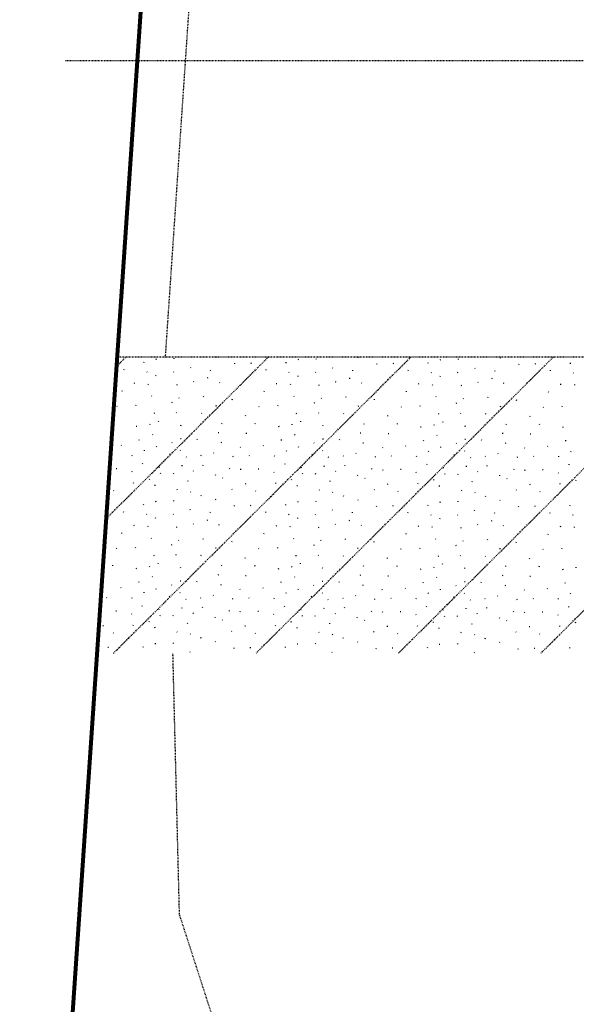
# Model space of a CAD drawing. Extents: x -2 to 388770, y -4 to 106632.
# Tile 5 of 13: x 387918 to 387993, y 100009 to 100142. Entities that reach past the tile are written whole.
import ezdxf

# ---------------------------------------------------------------- set-up
doc = ezdxf.new("R2010")
doc.units = 0
doc.header["$MEASUREMENT"] = 0
doc.linetypes.add('Eease', pattern=[0.4, 0.075, -0.05, 0.15, -0.05, 0.075])
doc.linetypes.add('Epl', pattern=[0.775, 0.325, -0.05, 0.025, -0.05, 0.325])
for name, color, linetype, lineweight in [('P_RW_EasementPerm', 2, 'Eease', 30), ('P_RW_EasementTemp', 2, 'Eease', 25), ('P_RW_PropertyLine', 2, 'Epl', 25), ('P_RW_Proposed', 1, 'Continuous', 80)]:
    doc.layers.add(name, color=color, linetype=linetype, lineweight=lineweight)

msp = doc.modelspace()

# ---------------------------------------------------------------- linework, layer by layer
at = {"layer": 'P_RW_EasementPerm'}
for p, q in [((387931.28, 100095.12), (387932.56, 100096.4)), ((387936.65, 100096.07), (387936.55, 100096.05)), ((387937.68, 100082.33), (387951.81, 100096.4)), ((387939.05, 100096.12), (387939.08, 100096.22)), ((387944.75, 100096.32), (387944.7, 100096.37)), ((387956.88, 100082.29), (387971.06, 100096.41)), ((387958.25, 100096.07), (387958.28, 100096.17)), ((387963.95, 100096.27), (387963.9, 100096.32)), ((387976.08, 100082.24), (387990.32, 100096.42)), ((387977.45, 100096.03), (387977.48, 100096.13)), ((387983.15, 100096.23), (387983.1, 100096.28)), ((387932.27, 100094.65), (387932.3, 100094.75)), ((387934.97, 100095.62), (387935, 100095.72)), ((387941.31, 100094.93), (387941.26, 100094.98)), ((387947.23, 100095.45), (387947.27, 100095.55)), ((387949.48, 100095.53), (387949.37, 100095.51)), ((387954.17, 100095.57), (387954.2, 100095.67)), ((387955.85, 100096.03), (387955.75, 100096)), ((387960.51, 100094.89), (387960.46, 100094.94)), ((387966.43, 100095.4), (387966.47, 100095.5)), ((387968.68, 100095.49), (387968.57, 100095.46)), ((387973.37, 100095.53), (387973.4, 100095.63)), ((387975.05, 100095.98), (387974.95, 100095.96)), ((387979.71, 100094.84), (387979.66, 100094.89)), ((387985.63, 100095.36), (387985.67, 100095.46)), ((387987.88, 100095.44), (387987.77, 100095.42)), ((387992.57, 100095.48), (387992.6, 100095.58)), ((387935.41, 100094.34), (387935.36, 100094.39)), ((387936.59, 100093.82), (387936.63, 100093.92)), ((387939, 100094.33), (387938.95, 100094.38)), ((387943.61, 100093.55), (387943.51, 100093.53)), ((387943.97, 100094.58), (387944.01, 100094.67)), ((387951.47, 100094.6), (387951.5, 100094.7)), ((387954.61, 100094.3), (387954.56, 100094.35)), ((387955.79, 100093.77), (387955.83, 100093.87)), ((387958.2, 100094.28), (387958.15, 100094.33)), ((387962.81, 100093.5), (387962.71, 100093.48)), ((387963.17, 100094.53), (387963.21, 100094.63)), ((387970.67, 100094.56), (387970.7, 100094.66)), ((387973.81, 100094.25), (387973.76, 100094.3)), ((387974.99, 100093.73), (387975.03, 100093.83)), ((387977.4, 100094.24), (387977.35, 100094.29)), ((387982.01, 100093.46), (387981.91, 100093.44)), ((387982.37, 100094.49), (387982.41, 100094.59)), ((387989.87, 100094.51), (387989.9, 100094.61)), ((387993.01, 100094.21), (387992.96, 100094.26)), ((387933.71, 100092.83), (387933.61, 100092.81)), ((387935.56, 100092.69), (387935.6, 100092.79)), ((387939.45, 100092.63), (387939.35, 100092.58)), ((387941.72, 100093.03), (387941.67, 100093.08)), ((387945.21, 100092.88), (387945.16, 100092.93)), ((387948.79, 100093.34), (387948.74, 100093.39)), ((387952.91, 100092.78), (387952.81, 100092.76)), ((387954.76, 100092.65), (387954.8, 100092.75)), ((387958.65, 100092.58), (387958.55, 100092.53)), ((387960.92, 100092.98), (387960.87, 100093.03)), ((387964.41, 100092.84), (387964.36, 100092.89)), ((387967.99, 100093.29), (387967.94, 100093.34)), ((387972.11, 100092.74), (387972.01, 100092.72)), ((387973.96, 100092.6), (387974, 100092.7)), ((387977.85, 100092.54), (387977.75, 100092.49)), ((387980.12, 100092.94), (387980.07, 100092.99)), ((387983.61, 100092.79), (387983.56, 100092.84)), ((387987.19, 100093.25), (387987.14, 100093.3)), ((387991.31, 100092.69), (387991.21, 100092.67)), ((387993.16, 100092.56), (387993.2, 100092.66)), ((387932.03, 100091.77), (387932.06, 100091.87)), ((387936.05, 100091.09), (387936, 100091.14)), ((387939.75, 100090.83), (387939.7, 100090.88)), ((387943.04, 100091), (387943.07, 100091.1)), ((387951.23, 100091.73), (387951.26, 100091.83)), ((387955.25, 100091.05), (387955.2, 100091.1)), ((387958.95, 100090.79), (387958.9, 100090.84)), ((387962.24, 100090.96), (387962.27, 100091.06)), ((387970.43, 100091.68), (387970.46, 100091.78)), ((387974.45, 100091), (387974.4, 100091.05)), ((387978.15, 100090.74), (387978.1, 100090.79)), ((387981.44, 100090.91), (387981.47, 100091.01)), ((387989.63, 100091.64), (387989.66, 100091.74)), ((387931.35, 100089.71), (387931.3, 100089.76)), ((387933.88, 100089.82), (387933.92, 100089.92)), ((387938.79, 100090.24), (387938.69, 100090.19)), ((387944.76, 100089.78), (387944.66, 100089.76)), ((387946.9, 100090.62), (387946.93, 100090.72)), ((387950.55, 100089.67), (387950.5, 100089.72)), ((387953.08, 100089.77), (387953.12, 100089.87)), ((387957.99, 100090.19), (387957.89, 100090.14)), ((387963.96, 100089.74), (387963.86, 100089.72)), ((387966.1, 100090.58), (387966.13, 100090.68)), ((387969.75, 100089.62), (387969.7, 100089.67)), ((387972.28, 100089.73), (387972.32, 100089.83)), ((387977.19, 100090.15), (387977.09, 100090.1)), ((387983.16, 100089.7), (387983.06, 100089.67)), ((387985.3, 100090.53), (387985.33, 100090.63)), ((387988.95, 100089.58), (387988.9, 100089.63)), ((387991.48, 100089.68), (387991.52, 100089.78)), ((387936.4, 100088.78), (387936.3, 100088.76)), ((387939.39, 100088.84), (387939.34, 100088.89)), ((387942.78, 100088.76), (387942.73, 100088.81)), ((387948.71, 100088.44), (387948.74, 100088.54)), ((387955.6, 100088.74), (387955.5, 100088.72)), ((387958.59, 100088.79), (387958.54, 100088.84)), ((387961.98, 100088.71), (387961.93, 100088.76)), ((387967.91, 100088.39), (387967.94, 100088.49)), ((387974.8, 100088.69), (387974.7, 100088.67)), ((387977.79, 100088.75), (387977.74, 100088.8)), ((387981.18, 100088.67), (387981.13, 100088.72)), ((387987.11, 100088.35), (387987.14, 100088.45)), ((387930.81, 100087.41), (387930.84, 100087.51)), ((387934.02, 100087.02), (387933.92, 100087)), ((387935.78, 100087.26), (387935.82, 100087.36)), ((387936.95, 100087.69), (387936.98, 100087.79)), ((387939.96, 100087.11), (387939.99, 100087.21)), ((387945.49, 100087.38), (387945.53, 100087.48)), ((387950.01, 100087.37), (387950.04, 100087.47)), ((387953.22, 100086.98), (387953.12, 100086.96)), ((387954.98, 100087.21), (387955.02, 100087.31)), ((387956.15, 100087.65), (387956.18, 100087.74)), ((387959.16, 100087.07), (387959.19, 100087.17)), ((387964.69, 100087.33), (387964.73, 100087.43)), ((387969.21, 100087.32), (387969.24, 100087.42)), ((387972.42, 100086.93), (387972.32, 100086.91)), ((387974.18, 100087.17), (387974.22, 100087.27)), ((387975.35, 100087.6), (387975.38, 100087.7)), ((387978.36, 100087.02), (387978.39, 100087.12)), ((387983.89, 100087.29), (387983.93, 100087.39)), ((387988.41, 100087.28), (387988.44, 100087.38)), ((387991.62, 100086.89), (387991.52, 100086.87)), ((387936.18, 100085.89), (387936.13, 100085.94)), ((387945.08, 100086.16), (387944.98, 100086.14)), ((387948.85, 100086.06), (387948.75, 100086.04)), ((387955.38, 100085.85), (387955.33, 100085.9)), ((387964.28, 100086.12), (387964.18, 100086.1)), ((387968.05, 100086.02), (387967.95, 100085.99)), ((387974.58, 100085.8), (387974.53, 100085.85)), ((387983.48, 100086.07), (387983.38, 100086.05)), ((387987.25, 100085.97), (387987.15, 100085.95)), ((387931.94, 100084.42), (387931.89, 100084.47)), ((387934.34, 100085.17), (387934.37, 100085.27)), ((387936.66, 100084.26), (387936.7, 100084.36)), ((387938.78, 100084.8), (387938.73, 100084.85)), ((387940.01, 100085.34), (387939.9, 100085.32)), ((387942.18, 100085.25), (387942.22, 100085.35)), ((387945.45, 100084.82), (387945.35, 100084.79)), ((387948.03, 100084.18), (387947.98, 100084.23)), ((387951.14, 100084.37), (387951.09, 100084.42)), ((387953.54, 100085.13), (387953.57, 100085.23)), ((387955.86, 100084.21), (387955.9, 100084.31)), ((387957.98, 100084.75), (387957.93, 100084.8)), ((387959.21, 100085.29), (387959.1, 100085.27)), ((387961.38, 100085.2), (387961.42, 100085.3)), ((387964.65, 100084.77), (387964.55, 100084.75)), ((387967.23, 100084.13), (387967.18, 100084.18)), ((387970.34, 100084.33), (387970.29, 100084.38)), ((387972.74, 100085.08), (387972.77, 100085.18)), ((387975.06, 100084.17), (387975.1, 100084.27)), ((387977.18, 100084.71), (387977.13, 100084.76)), ((387978.41, 100085.25), (387978.3, 100085.23)), ((387980.58, 100085.16), (387980.62, 100085.26)), ((387983.85, 100084.73), (387983.75, 100084.7)), ((387986.43, 100084.09), (387986.38, 100084.14)), ((387989.54, 100084.28), (387989.49, 100084.33)), ((387991.94, 100085.04), (387991.97, 100085.14)), ((387933.4, 100083.04), (387933.44, 100083.14)), ((387935.03, 100083.73), (387935.07, 100083.83)), ((387938.48, 100083.25), (387938.43, 100083.3)), ((387939.93, 100083.75), (387939.88, 100083.8)), ((387940.73, 100082.85), (387940.68, 100082.9)), ((387942.73, 100083.04), (387942.68, 100083.09)), ((387944.43, 100083.39), (387944.38, 100083.44)), ((387947.03, 100082.93), (387946.93, 100082.88)), ((387949.23, 100083.03), (387949.18, 100083.08)), ((387952.6, 100083), (387952.64, 100083.1)), ((387954.23, 100083.69), (387954.27, 100083.79)), ((387957.68, 100083.21), (387957.63, 100083.26)), ((387959.13, 100083.7), (387959.08, 100083.75)), ((387959.93, 100082.8), (387959.88, 100082.85)), ((387961.93, 100083), (387961.88, 100083.05)), ((387963.63, 100083.34), (387963.58, 100083.39)), ((387966.23, 100082.89), (387966.13, 100082.84)), ((387968.43, 100082.98), (387968.38, 100083.03)), ((387971.8, 100082.95), (387971.84, 100083.05)), ((387973.43, 100083.64), (387973.47, 100083.74)), ((387976.88, 100083.16), (387976.83, 100083.21)), ((387978.33, 100083.66), (387978.28, 100083.71)), ((387979.13, 100082.76), (387979.08, 100082.81)), ((387981.13, 100082.95), (387981.08, 100083)), ((387982.83, 100083.3), (387982.78, 100083.35)), ((387985.43, 100082.84), (387985.33, 100082.79)), ((387987.63, 100082.94), (387987.58, 100082.99)), ((387991, 100082.91), (387991.04, 100083.01)), ((387992.63, 100083.6), (387992.67, 100083.7)), ((387929.89, 100074.58), (387937.68, 100082.33)), ((387934.8, 100081.96), (387934.83, 100082.06)), ((387937.03, 100081.49), (387937.06, 100081.59)), ((387937.63, 100063.13), (387956.88, 100082.29)), ((387937.64, 100082.36), (387937.68, 100082.33)), ((387937.68, 100082.33), (387937.7, 100082.31)), ((387940.13, 100081.67), (387940.16, 100081.77)), ((387942.92, 100081.75), (387942.96, 100081.85)), ((387954, 100081.91), (387954.03, 100082.01)), ((387956.23, 100081.44), (387956.26, 100081.54)), ((387956.83, 100063.09), (387976.08, 100082.24)), ((387956.84, 100082.31), (387956.88, 100082.29)), ((387956.88, 100082.29), (387956.9, 100082.27)), ((387959.33, 100081.62), (387959.36, 100081.72)), ((387962.12, 100081.71), (387962.16, 100081.81)), ((387973.2, 100081.87), (387973.23, 100081.97)), ((387975.43, 100081.4), (387975.46, 100081.5)), ((387976.03, 100063.04), (387995.28, 100082.2)), ((387976.04, 100082.27), (387976.08, 100082.24)), ((387976.08, 100082.24), (387976.1, 100082.22)), ((387978.53, 100081.58), (387978.56, 100081.68)), ((387981.32, 100081.66), (387981.36, 100081.76)), ((387992.4, 100081.82), (387992.43, 100081.92)), ((387931.31, 100081.29), (387931.21, 100081.27)), ((387933.38, 100080.86), (387933.33, 100080.91)), ((387937.21, 100080.65), (387937.25, 100080.75)), ((387938.96, 100080.63), (387939, 100080.73)), ((387941.69, 100080.98), (387941.64, 100081.03)), ((387944.64, 100080.43), (387944.67, 100080.53)), ((387946.55, 100081.28), (387946.58, 100081.38)), ((387948.04, 100081.17), (387948.07, 100081.27)), ((387950.51, 100081.25), (387950.41, 100081.23)), ((387952.58, 100080.81), (387952.53, 100080.86)), ((387956.41, 100080.61), (387956.45, 100080.71)), ((387958.16, 100080.59), (387958.2, 100080.69)), ((387960.89, 100080.93), (387960.84, 100080.98)), ((387963.84, 100080.39), (387963.87, 100080.49)), ((387965.75, 100081.24), (387965.78, 100081.34)), ((387967.24, 100081.12), (387967.27, 100081.22)), ((387969.71, 100081.2), (387969.61, 100081.18)), ((387971.78, 100080.77), (387971.73, 100080.82)), ((387975.61, 100080.56), (387975.65, 100080.66)), ((387977.36, 100080.54), (387977.4, 100080.64)), ((387980.09, 100080.89), (387980.04, 100080.94)), ((387983.04, 100080.34), (387983.07, 100080.44)), ((387984.95, 100081.19), (387984.98, 100081.29)), ((387986.44, 100081.08), (387986.47, 100081.18)), ((387988.91, 100081.16), (387988.81, 100081.14)), ((387990.98, 100080.72), (387990.93, 100080.77)), ((387933.58, 100079.35), (387933.61, 100079.45)), ((387935.72, 100079.85), (387935.75, 100079.95)), ((387936.52, 100079.05), (387936.42, 100079.03)), ((387940.91, 100079.61), (387940.95, 100079.71)), ((387945.64, 100080.04), (387945.59, 100080.09)), ((387948.74, 100079.26), (387948.64, 100079.23)), ((387952.78, 100079.3), (387952.81, 100079.4)), ((387954.92, 100079.81), (387954.95, 100079.91)), ((387955.72, 100079.01), (387955.62, 100078.99)), ((387960.11, 100079.56), (387960.15, 100079.66)), ((387964.84, 100080), (387964.79, 100080.05)), ((387967.94, 100079.21), (387967.84, 100079.19)), ((387971.98, 100079.26), (387972.01, 100079.36)), ((387974.12, 100079.76), (387974.15, 100079.86)), ((387974.92, 100078.96), (387974.82, 100078.94)), ((387979.31, 100079.52), (387979.35, 100079.62)), ((387984.04, 100079.95), (387983.99, 100080)), ((387987.14, 100079.17), (387987.04, 100079.14)), ((387991.18, 100079.21), (387991.21, 100079.31)), ((387993.32, 100079.72), (387993.35, 100079.82)), ((387930.91, 100078.31), (387930.86, 100078.36)), ((387932.93, 100077.58), (387932.83, 100077.55)), ((387939.5, 100078.43), (387939.45, 100078.48)), ((387941.31, 100078.15), (387941.26, 100078.2)), ((387942.72, 100077.65), (387942.76, 100077.75)), ((387946.9, 100078.51), (387946.85, 100078.56)), ((387950.11, 100078.27), (387950.06, 100078.32)), ((387952.13, 100077.53), (387952.03, 100077.51)), ((387958.7, 100078.39), (387958.65, 100078.44)), ((387960.51, 100078.1), (387960.46, 100078.15)), ((387961.92, 100077.61), (387961.96, 100077.71)), ((387966.1, 100078.46), (387966.05, 100078.51)), ((387969.31, 100078.22), (387969.26, 100078.27)), ((387971.33, 100077.49), (387971.23, 100077.46)), ((387977.9, 100078.34), (387977.85, 100078.39)), ((387979.71, 100078.06), (387979.66, 100078.11)), ((387981.12, 100077.56), (387981.16, 100077.66)), ((387985.3, 100078.42), (387985.25, 100078.47)), ((387988.51, 100078.18), (387988.46, 100078.23)), ((387990.53, 100077.44), (387990.43, 100077.42)), ((387930.23, 100076.38), (387930.13, 100076.35)), ((387934.92, 100076.42), (387934.96, 100076.52)), ((387936.61, 100076.87), (387936.5, 100076.85)), ((387939, 100076.92), (387939.03, 100077.02)), ((387944.71, 100077.12), (387944.66, 100077.17)), ((387947.19, 100076.25), (387947.22, 100076.35)), ((387949.43, 100076.33), (387949.33, 100076.31)), ((387954.12, 100076.37), (387954.16, 100076.47)), ((387955.81, 100076.83), (387955.7, 100076.8)), ((387958.2, 100076.87), (387958.23, 100076.97)), ((387963.91, 100077.07), (387963.86, 100077.12)), ((387966.39, 100076.21), (387966.42, 100076.3)), ((387968.63, 100076.29), (387968.53, 100076.26)), ((387973.32, 100076.33), (387973.35, 100076.43)), ((387975.01, 100076.78), (387974.9, 100076.76)), ((387977.4, 100076.83), (387977.43, 100076.93)), ((387983.11, 100077.03), (387983.06, 100077.08)), ((387985.59, 100076.16), (387985.62, 100076.26)), ((387987.83, 100076.24), (387987.73, 100076.22)), ((387992.52, 100076.28), (387992.55, 100076.38)), ((387932.22, 100075.45), (387932.25, 100075.55)), ((387935.37, 100075.14), (387935.32, 100075.19)), ((387938.96, 100075.13), (387938.91, 100075.18)), ((387941.26, 100075.73), (387941.21, 100075.78)), ((387943.93, 100075.38), (387943.96, 100075.47)), ((387951.42, 100075.4), (387951.45, 100075.5)), ((387954.57, 100075.1), (387954.52, 100075.15)), ((387958.16, 100075.08), (387958.11, 100075.13)), ((387960.46, 100075.69), (387960.41, 100075.74)), ((387963.13, 100075.33), (387963.16, 100075.43)), ((387970.62, 100075.36), (387970.65, 100075.46)), ((387973.77, 100075.05), (387973.72, 100075.1)), ((387977.36, 100075.04), (387977.31, 100075.09)), ((387979.66, 100075.64), (387979.61, 100075.69)), ((387982.33, 100075.29), (387982.36, 100075.39)), ((387989.82, 100075.31), (387989.85, 100075.41)), ((387992.97, 100075.01), (387992.92, 100075.06)), ((387933.67, 100073.63), (387933.57, 100073.61)), ((387935.52, 100073.49), (387935.55, 100073.59)), ((387936.55, 100074.62), (387936.58, 100074.72)), ((387941.67, 100073.83), (387941.62, 100073.88)), ((387943.56, 100074.35), (387943.46, 100074.33)), ((387945.16, 100073.68), (387945.11, 100073.73)), ((387948.75, 100074.14), (387948.7, 100074.19)), ((387952.87, 100073.58), (387952.77, 100073.56)), ((387954.72, 100073.45), (387954.75, 100073.55)), ((387955.75, 100074.57), (387955.78, 100074.67)), ((387960.87, 100073.78), (387960.82, 100073.83)), ((387962.76, 100074.3), (387962.66, 100074.28)), ((387964.36, 100073.64), (387964.31, 100073.69)), ((387967.95, 100074.09), (387967.9, 100074.14)), ((387972.07, 100073.54), (387971.96, 100073.52)), ((387973.92, 100073.4), (387973.95, 100073.5)), ((387974.95, 100074.53), (387974.98, 100074.63)), ((387980.07, 100073.74), (387980.02, 100073.79)), ((387981.96, 100074.26), (387981.86, 100074.24)), ((387983.56, 100073.59), (387983.51, 100073.64)), ((387987.15, 100074.05), (387987.1, 100074.1)), ((387991.27, 100073.49), (387991.16, 100073.47)), ((387993.12, 100073.36), (387993.15, 100073.46)), ((387931.98, 100072.57), (387932.01, 100072.67)), ((387939.41, 100073.43), (387939.31, 100073.38)), ((387951.18, 100072.53), (387951.21, 100072.63)), ((387958.61, 100073.38), (387958.51, 100073.33)), ((387970.38, 100072.48), (387970.41, 100072.58)), ((387977.81, 100073.34), (387977.71, 100073.29)), ((387989.58, 100072.44), (387989.61, 100072.54)), ((387936.01, 100071.89), (387935.96, 100071.94)), ((387938.75, 100071.04), (387938.65, 100070.99)), ((387939.7, 100071.63), (387939.65, 100071.68)), ((387942.99, 100071.8), (387943.02, 100071.9)), ((387946.85, 100071.42), (387946.89, 100071.52)), ((387955.21, 100071.85), (387955.16, 100071.9)), ((387957.95, 100070.99), (387957.85, 100070.94)), ((387958.9, 100071.59), (387958.85, 100071.64)), ((387962.19, 100071.76), (387962.22, 100071.86)), ((387966.05, 100071.38), (387966.09, 100071.48)), ((387974.41, 100071.8), (387974.36, 100071.85)), ((387977.15, 100070.95), (387977.05, 100070.9)), ((387978.1, 100071.54), (387978.05, 100071.59)), ((387981.39, 100071.71), (387981.42, 100071.81)), ((387985.25, 100071.33), (387985.28, 100071.43)), ((387931.31, 100070.51), (387931.26, 100070.56)), ((387933.84, 100070.62), (387933.87, 100070.72)), ((387936.36, 100069.58), (387936.25, 100069.56)), ((387939.35, 100069.64), (387939.3, 100069.69)), ((387942.73, 100069.56), (387942.68, 100069.61)), ((387944.72, 100070.58), (387944.62, 100070.56)), ((387950.51, 100070.47), (387950.46, 100070.52)), ((387953.04, 100070.57), (387953.07, 100070.67)), ((387955.56, 100069.54), (387955.45, 100069.52)), ((387958.55, 100069.59), (387958.5, 100069.64)), ((387961.93, 100069.51), (387961.88, 100069.56)), ((387963.92, 100070.54), (387963.82, 100070.52)), ((387969.71, 100070.42), (387969.66, 100070.47)), ((387972.24, 100070.53), (387972.27, 100070.63)), ((387974.76, 100069.49), (387974.65, 100069.47)), ((387977.75, 100069.55), (387977.7, 100069.6)), ((387981.13, 100069.47), (387981.08, 100069.52)), ((387983.12, 100070.5), (387983.02, 100070.47)), ((387988.91, 100070.38), (387988.86, 100070.43)), ((387991.44, 100070.48), (387991.47, 100070.58)), ((387930.76, 100068.21), (387930.79, 100068.31)), ((387935.74, 100068.06), (387935.77, 100068.16)), ((387936.91, 100068.49), (387936.94, 100068.59)), ((387945.45, 100068.18), (387945.48, 100068.28)), ((387948.66, 100069.24), (387948.69, 100069.34)), ((387949.96, 100068.17), (387949.99, 100068.27)), ((387956.11, 100068.45), (387956.14, 100068.54)), ((387964.65, 100068.13), (387964.68, 100068.23)), ((387967.86, 100069.19), (387967.89, 100069.29)), ((387969.16, 100068.12), (387969.19, 100068.22)), ((387975.31, 100068.4), (387975.34, 100068.5)), ((387983.85, 100068.09), (387983.88, 100068.19)), ((387987.06, 100069.15), (387987.09, 100069.25)), ((387988.36, 100068.08), (387988.39, 100068.18)), ((387929.6, 100066.91), (387929.5, 100066.88)), ((387933.98, 100067.82), (387933.88, 100067.8)), ((387939.91, 100067.91), (387939.94, 100068.01)), ((387945.04, 100066.96), (387944.93, 100066.94)), ((387948.8, 100066.86), (387948.7, 100066.84)), ((387953.18, 100067.78), (387953.08, 100067.76)), ((387954.94, 100068.01), (387954.97, 100068.11)), ((387959.11, 100067.87), (387959.14, 100067.97)), ((387964.24, 100066.92), (387964.13, 100066.9)), ((387968, 100066.82), (387967.9, 100066.79)), ((387972.38, 100067.73), (387972.28, 100067.71)), ((387974.14, 100067.97), (387974.17, 100068.07)), ((387978.31, 100067.82), (387978.34, 100067.92)), ((387983.44, 100066.87), (387983.33, 100066.85)), ((387991.58, 100067.69), (387991.48, 100067.67)), ((387993.34, 100067.93), (387993.37, 100068.02)), ((387934.29, 100065.97), (387934.33, 100066.07)), ((387936.14, 100066.69), (387936.09, 100066.74)), ((387938.74, 100065.6), (387938.69, 100065.65)), ((387939.96, 100066.14), (387939.86, 100066.12)), ((387942.14, 100066.05), (387942.17, 100066.15)), ((387945.4, 100065.62), (387945.3, 100065.59)), ((387953.49, 100065.93), (387953.53, 100066.03)), ((387955.34, 100066.65), (387955.29, 100066.7)), ((387957.94, 100065.55), (387957.89, 100065.6)), ((387959.16, 100066.09), (387959.06, 100066.07)), ((387961.34, 100066), (387961.37, 100066.1)), ((387964.6, 100065.57), (387964.5, 100065.55)), ((387972.69, 100065.88), (387972.73, 100065.98)), ((387974.54, 100066.6), (387974.49, 100066.65)), ((387977.14, 100065.51), (387977.09, 100065.56)), ((387978.36, 100066.05), (387978.26, 100066.03)), ((387980.54, 100065.96), (387980.57, 100066.06)), ((387983.8, 100065.53), (387983.7, 100065.5)), ((387987.2, 100066.77), (387987.1, 100066.75)), ((387991.89, 100065.84), (387991.93, 100065.94)), ((387931.9, 100065.22), (387931.85, 100065.27)), ((387934.99, 100064.53), (387935.02, 100064.63)), ((387936.62, 100065.06), (387936.65, 100065.16)), ((387939.88, 100064.55), (387939.83, 100064.6)), ((387944.38, 100064.19), (387944.33, 100064.24)), ((387947.99, 100064.98), (387947.94, 100065.03)), ((387951.1, 100065.17), (387951.05, 100065.22)), ((387954.19, 100064.49), (387954.22, 100064.59)), ((387955.82, 100065.01), (387955.85, 100065.11)), ((387959.08, 100064.5), (387959.03, 100064.55)), ((387963.58, 100064.14), (387963.53, 100064.19)), ((387967.19, 100064.93), (387967.14, 100064.98)), ((387970.3, 100065.13), (387970.25, 100065.18)), ((387973.39, 100064.44), (387973.42, 100064.54)), ((387975.02, 100064.97), (387975.05, 100065.07)), ((387978.28, 100064.46), (387978.23, 100064.51)), ((387982.78, 100064.1), (387982.73, 100064.15)), ((387986.39, 100064.89), (387986.34, 100064.94)), ((387989.5, 100065.08), (387989.45, 100065.13)), ((387992.59, 100064.4), (387992.62, 100064.5)), ((387929.98, 100063.87), (387929.93, 100063.92)), ((387930.86, 100056.4), (387937.63, 100063.13)), ((387933.36, 100063.84), (387933.39, 100063.94)), ((387934.75, 100062.76), (387934.79, 100062.86)), ((387937.59, 100063.16), (387937.63, 100063.13)), ((387937.63, 100063.13), (387937.65, 100063.11)), ((387938.43, 100064.05), (387938.38, 100064.1)), ((387940.68, 100063.65), (387940.63, 100063.7)), ((387942.68, 100063.84), (387942.63, 100063.89)), ((387946.98, 100063.73), (387946.88, 100063.68)), ((387949.18, 100063.83), (387949.13, 100063.88)), ((387950.12, 100056.4), (387956.83, 100063.09)), ((387952.56, 100063.8), (387952.59, 100063.9)), ((387956.79, 100063.11), (387956.83, 100063.09)), ((387956.83, 100063.09), (387956.85, 100063.07)), ((387957.63, 100064.01), (387957.58, 100064.06)), ((387959.88, 100063.6), (387959.83, 100063.65)), ((387961.88, 100063.8), (387961.83, 100063.85)), ((387966.18, 100063.69), (387966.08, 100063.64)), ((387968.38, 100063.78), (387968.33, 100063.83)), ((387969.37, 100056.41), (387976.03, 100063.04)), ((387971.76, 100063.75), (387971.79, 100063.85)), ((387975.99, 100063.07), (387976.03, 100063.04)), ((387976.03, 100063.04), (387976.05, 100063.02)), ((387976.83, 100063.96), (387976.78, 100064.01)), ((387979.08, 100063.56), (387979.03, 100063.61)), ((387981.08, 100063.75), (387981.03, 100063.8)), ((387985.38, 100063.64), (387985.28, 100063.59)), ((387987.58, 100063.74), (387987.53, 100063.79)), ((387988.62, 100056.42), (387995.23, 100063)), ((387990.96, 100063.71), (387990.99, 100063.81)), ((387931.27, 100062.09), (387931.16, 100062.07)), ((387933.33, 100061.66), (387933.28, 100061.71)), ((387936.98, 100062.29), (387937.02, 100062.39)), ((387937.17, 100061.45), (387937.2, 100061.55)), ((387938.92, 100061.43), (387938.95, 100061.53)), ((387940.09, 100062.47), (387940.12, 100062.57)), ((387941.65, 100061.78), (387941.6, 100061.83)), ((387942.88, 100062.55), (387942.91, 100062.65)), ((387946.51, 100062.08), (387946.54, 100062.18)), ((387947.99, 100061.97), (387948.03, 100062.07)), ((387950.47, 100062.05), (387950.36, 100062.03)), ((387952.53, 100061.61), (387952.48, 100061.66)), ((387953.95, 100062.71), (387953.99, 100062.81)), ((387956.18, 100062.24), (387956.22, 100062.34)), ((387956.37, 100061.41), (387956.4, 100061.51)), ((387959.29, 100062.42), (387959.32, 100062.52)), ((387960.85, 100061.73), (387960.8, 100061.78)), ((387962.08, 100062.51), (387962.11, 100062.61)), ((387965.71, 100062.04), (387965.74, 100062.14)), ((387967.19, 100061.92), (387967.23, 100062.02)), ((387969.67, 100062), (387969.56, 100061.98)), ((387971.73, 100061.57), (387971.68, 100061.62)), ((387973.15, 100062.67), (387973.19, 100062.77)), ((387975.38, 100062.2), (387975.42, 100062.3)), ((387978.49, 100062.38), (387978.52, 100062.48)), ((387980.05, 100061.69), (387980, 100061.74)), ((387981.28, 100062.46), (387981.31, 100062.56)), ((387984.91, 100061.99), (387984.94, 100062.09)), ((387986.39, 100061.88), (387986.43, 100061.98)), ((387988.87, 100061.96), (387988.76, 100061.94)), ((387990.93, 100061.52), (387990.88, 100061.57)), ((387992.35, 100062.62), (387992.39, 100062.72)), ((387933.53, 100060.15), (387933.57, 100060.25)), ((387935.68, 100060.65), (387935.71, 100060.75)), ((387940.87, 100060.41), (387940.9, 100060.51)), ((387944.59, 100061.23), (387944.63, 100061.33)), ((387945.6, 100060.84), (387945.55, 100060.89)), ((387952.73, 100060.1), (387952.77, 100060.2)), ((387954.88, 100060.61), (387954.91, 100060.71)), ((387958.12, 100061.39), (387958.15, 100061.49)), ((387960.07, 100060.36), (387960.1, 100060.46)), ((387963.79, 100061.19), (387963.83, 100061.29)), ((387964.8, 100060.8), (387964.75, 100060.85)), ((387974.08, 100060.56), (387974.11, 100060.66)), ((387975.57, 100061.36), (387975.6, 100061.46)), ((387977.32, 100061.34), (387977.35, 100061.44)), ((387979.27, 100060.32), (387979.3, 100060.42)), ((387982.99, 100061.14), (387983.03, 100061.24)), ((387984, 100060.75), (387983.95, 100060.8)), ((387993.28, 100060.52), (387993.31, 100060.62)), ((387929.5, 100060.1), (387929.39, 100060.08)), ((387930.86, 100059.11), (387930.81, 100059.16)), ((387936.47, 100059.85), (387936.37, 100059.83)), ((387939.45, 100059.23), (387939.4, 100059.28)), ((387941.27, 100058.95), (387941.22, 100059)), ((387946.85, 100059.31), (387946.8, 100059.36)), ((387948.7, 100060.06), (387948.59, 100060.03)), ((387950.06, 100059.07), (387950.01, 100059.12)), ((387955.67, 100059.81), (387955.57, 100059.79)), ((387958.65, 100059.19), (387958.6, 100059.24)), ((387960.47, 100058.9), (387960.42, 100058.95)), ((387966.05, 100059.26), (387966, 100059.31)), ((387967.9, 100060.01), (387967.79, 100059.99)), ((387969.26, 100059.02), (387969.21, 100059.07)), ((387971.93, 100060.06), (387971.97, 100060.16)), ((387974.87, 100059.76), (387974.77, 100059.74)), ((387977.85, 100059.14), (387977.8, 100059.19)), ((387979.67, 100058.86), (387979.62, 100058.91)), ((387985.25, 100059.22), (387985.2, 100059.27)), ((387987.09, 100059.97), (387986.99, 100059.94)), ((387988.46, 100058.98), (387988.41, 100059.03)), ((387991.13, 100060.01), (387991.17, 100060.11)), ((387932.89, 100058.38), (387932.78, 100058.35)), ((387936.56, 100057.67), (387936.46, 100057.65)), ((387938.96, 100057.72), (387938.99, 100057.82)), ((387942.68, 100058.45), (387942.71, 100058.55)), ((387944.66, 100057.92), (387944.61, 100057.97)), ((387952.09, 100058.33), (387951.98, 100058.31)), ((387955.76, 100057.63), (387955.66, 100057.6)), ((387958.16, 100057.67), (387958.19, 100057.77)), ((387961.88, 100058.41), (387961.91, 100058.51)), ((387963.86, 100057.87), (387963.81, 100057.92)), ((387971.29, 100058.29), (387971.18, 100058.26)), ((387974.96, 100057.58), (387974.86, 100057.56)), ((387977.36, 100057.63), (387977.39, 100057.73)), ((387981.08, 100058.36), (387981.11, 100058.46)), ((387983.06, 100057.83), (387983.01, 100057.88)), ((387990.49, 100058.24), (387990.38, 100058.22)), ((387930.19, 100057.18), (387930.08, 100057.15)), ((387934.88, 100057.22), (387934.91, 100057.32)), ((387941.22, 100056.53), (387941.17, 100056.58)), ((387947.14, 100057.05), (387947.18, 100057.15)), ((387949.39, 100057.13), (387949.28, 100057.11)), ((387954.08, 100057.17), (387954.11, 100057.27)), ((387960.42, 100056.49), (387960.37, 100056.54)), ((387966.34, 100057.01), (387966.38, 100057.1)), ((387968.59, 100057.09), (387968.48, 100057.06)), ((387973.28, 100057.13), (387973.31, 100057.23)), ((387979.62, 100056.44), (387979.57, 100056.49)), ((387985.54, 100056.96), (387985.58, 100057.06)), ((387987.79, 100057.04), (387987.68, 100057.02)), ((387992.48, 100057.08), (387992.51, 100057.18))]:
    msp.add_line(p, q, dxfattribs=at)
at = {"layer": 'P_RW_EasementPerm', "ltscale": 0.2}
msp.add_line((387931.37, 100096.4), (388214.8, 100096.49), dxfattribs=at)
at = {"layer": 'P_RW_EasementTemp', "ltscale": 0.2}
for p, q in [((387937.88, 100096.33), (387949.73, 100270.93)), ((387939.78, 100021.03), (387938.89, 100056.4)), ((387939.78, 100021.03), (387951.38, 99985.16))]:
    msp.add_line(p, q, dxfattribs=at)
at = {"layer": 'P_RW_PropertyLine', "ltscale": 0.2}
msp.add_line((387924.38, 100136.4), (388247.74, 100136.5), dxfattribs=at)
at = {"layer": 'P_RW_Proposed'}
msp.add_line((387918.19, 99902.22), (387943.64, 100277.15), dxfattribs=at)

doc.saveas('drawing.dxf')
